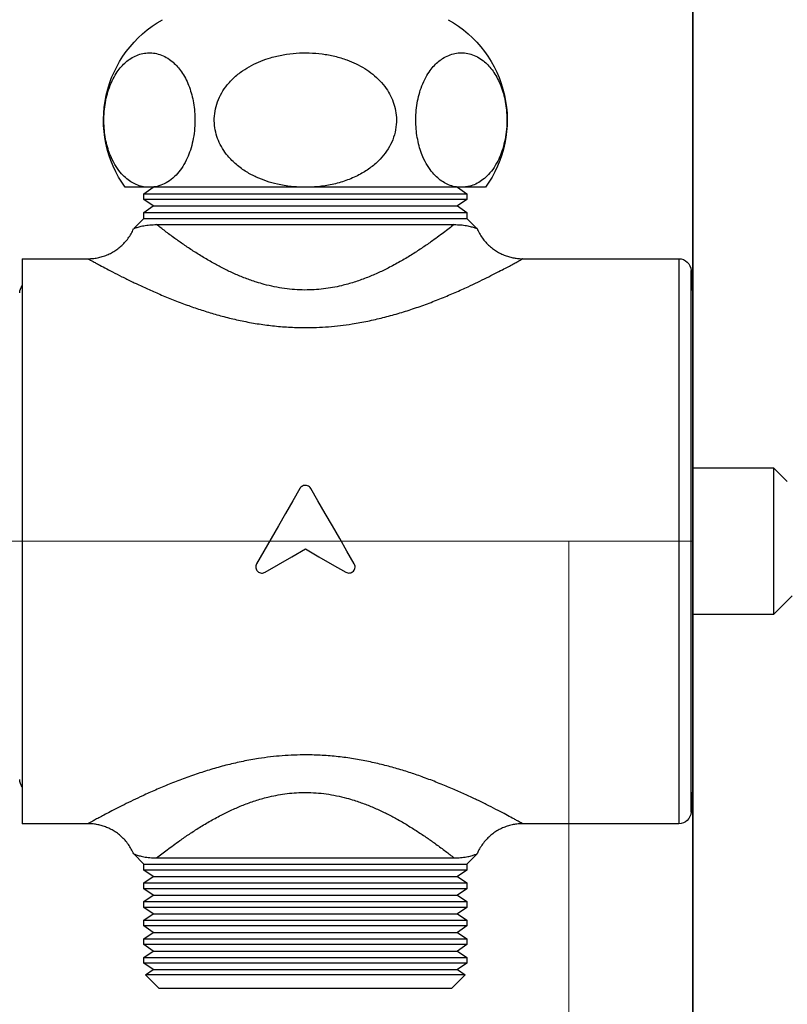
# Model space of a CAD drawing. Header units: millimetres. Extents: x 15214 to 140083, y -437840 to -79279.
# Tile 58 of 64: x 37059.2 to 37065.38, y -197105.33 to -197097.4. Entities that reach past the tile are written whole.
import ezdxf

# ---------------------------------------------------------------- set-up
doc = ezdxf.new("R2010")
doc.units = ezdxf.units.MM
for name, color, linetype, lineweight in [('0-ZABUDOWA GK-MDF', 54, 'Continuous', 35), ('1_POSADZKA PODZIAŁY', 151, 'Continuous', 0), ('A_wymiary', 7, 'Continuous', 5)]:
    doc.layers.add(name, color=color, linetype=linetype, lineweight=lineweight)
doc.layers.add('C-wypos-sanitarne', color=1, linetype='Continuous')

# ---------------------------------------------------------------- blocks, each defined once
blk = doc.blocks.new('ZESTAW PRYSZNICOWY BOK')
at = {"layer": 'C-wypos-sanitarne'}
for p, q in [((35898.898, -197185.365), (35900.841, -197185.365)), ((35901.148, -197185.365), (35900.398, -197185.881)), ((35900.841, -197185.365), (35913.398, -197185.365)), ((35913.398, -197185.365), (35925.956, -197185.365)), ((35926.398, -197185.881), (35925.648, -197185.365)), ((35925.956, -197185.365), (35927.898, -197185.365)), ((35900.398, -197185.881), (35900.398, -197186.349)), ((35926.398, -197185.881), (35900.398, -197185.881)), ((35900.398, -197186.349), (35901.148, -197186.865)), ((35900.398, -197186.349), (35913.398, -197186.349)), ((35913.398, -197186.349), (35926.398, -197186.349)), ((35925.648, -197186.865), (35926.398, -197186.349)), ((35926.398, -197186.349), (35926.398, -197185.881)), ((35901.148, -197186.865), (35900.398, -197187.381)), ((35925.648, -197186.865), (35901.148, -197186.865)), ((35926.398, -197187.381), (35925.648, -197186.865)), ((35900.398, -197187.865), (35899.581, -197188.682)), ((35900.398, -197187.381), (35900.398, -197187.865)), ((35926.398, -197187.381), (35900.398, -197187.381)), ((35926.398, -197187.865), (35900.398, -197187.865)), ((35926.398, -197187.865), (35926.398, -197187.381)), ((35927.218, -197188.684), (35926.398, -197187.865)), ((35925.373, -197188.365), (35901.424, -197188.365)), ((35895.907, -197191.115), (35883.339, -197191.115)), ((35883.339, -197191.115), (35883.339, -197236.615)), ((35936.169, -197191.115), (35930.888, -197191.115)), ((35930.888, -197191.12), (35930.888, -197191.12)), ((35936.169, -197236.615), (35936.169, -197191.115)), ((35936.198, -197191.115), (35936.198, -197236.614)), ((35882.341, -197192.053), (35882.198, -197194.365)), ((35882.341, -197235.676), (35882.341, -197192.053)), ((35882.198, -197194.365), (35882.198, -197233.365)), ((35875.698, -197207.965), (35874.597, -197209.066)), ((35882.198, -197207.965), (35875.698, -197207.965)), ((35875.698, -197207.965), (35875.698, -197219.765)), ((35874.198, -197218.265), (35875.698, -197219.765)), ((35875.698, -197219.765), (35882.198, -197219.765)), ((35882.198, -197233.365), (35882.341, -197235.676)), ((35883.339, -197236.615), (35895.908, -197236.615)), ((35895.908, -197236.609), (35895.909, -197236.609)), ((35930.89, -197236.615), (35936.169, -197236.615)), ((35899.58, -197239.047), (35900.398, -197239.865)), ((35925.373, -197239.365), (35901.424, -197239.365)), ((35926.398, -197239.865), (35927.218, -197239.045)), ((35900.398, -197239.865), (35900.398, -197240.349)), ((35926.398, -197239.865), (35900.398, -197239.865)), ((35900.398, -197240.349), (35901.148, -197240.865)), ((35900.398, -197240.349), (35913.398, -197240.349)), ((35913.398, -197240.349), (35926.398, -197240.349)), ((35925.648, -197240.865), (35926.398, -197240.349)), ((35926.398, -197240.349), (35926.398, -197239.865)), ((35901.148, -197240.865), (35900.398, -197241.381)), ((35925.648, -197240.865), (35901.148, -197240.865)), ((35926.398, -197241.381), (35925.648, -197240.865)), ((35900.398, -197241.381), (35900.398, -197241.849)), ((35926.398, -197241.381), (35900.398, -197241.381)), ((35900.398, -197241.849), (35901.148, -197242.365)), ((35900.398, -197241.849), (35913.398, -197241.849)), ((35913.398, -197241.849), (35926.398, -197241.849)), ((35925.648, -197242.365), (35926.398, -197241.849)), ((35926.398, -197241.849), (35926.398, -197241.381)), ((35901.148, -197242.365), (35900.398, -197242.881)), ((35925.648, -197242.365), (35901.148, -197242.365)), ((35926.398, -197242.881), (35925.648, -197242.365)), ((35900.398, -197242.881), (35900.398, -197243.349)), ((35926.398, -197242.881), (35900.398, -197242.881)), ((35900.398, -197243.349), (35901.148, -197243.865)), ((35900.398, -197243.349), (35913.398, -197243.349)), ((35913.398, -197243.349), (35926.398, -197243.349)), ((35925.648, -197243.865), (35926.398, -197243.349)), ((35926.398, -197243.349), (35926.398, -197242.881)), ((35901.148, -197243.865), (35900.398, -197244.381)), ((35900.398, -197244.381), (35900.398, -197244.849)), ((35926.398, -197244.381), (35900.398, -197244.381)), ((35925.648, -197243.865), (35901.148, -197243.865)), ((35926.398, -197244.381), (35925.648, -197243.865)), ((35926.398, -197244.849), (35926.398, -197244.381)), ((35900.398, -197244.849), (35901.148, -197245.365)), ((35900.398, -197244.849), (35913.398, -197244.849)), ((35913.398, -197244.849), (35926.398, -197244.849)), ((35925.648, -197245.365), (35926.398, -197244.849)), ((35901.148, -197245.365), (35900.398, -197245.881)), ((35900.398, -197245.881), (35900.398, -197246.349)), ((35926.398, -197245.881), (35900.398, -197245.881)), ((35925.648, -197245.365), (35901.148, -197245.365)), ((35926.398, -197245.881), (35925.648, -197245.365)), ((35926.398, -197246.349), (35926.398, -197245.881)), ((35900.398, -197246.349), (35901.148, -197246.865)), ((35900.398, -197246.349), (35913.398, -197246.349)), ((35913.398, -197246.349), (35926.398, -197246.349)), ((35925.648, -197246.865), (35926.398, -197246.349)), ((35901.148, -197246.865), (35900.398, -197247.381)), ((35900.398, -197247.381), (35900.398, -197247.849)), ((35926.398, -197247.381), (35900.398, -197247.381)), ((35925.648, -197246.865), (35901.148, -197246.865)), ((35926.398, -197247.381), (35925.648, -197246.865)), ((35926.398, -197247.849), (35926.398, -197247.381)), ((35900.398, -197247.849), (35901.148, -197248.365)), ((35900.398, -197247.849), (35913.398, -197247.849)), ((35901.148, -197248.365), (35900.526, -197248.793)), ((35925.648, -197248.365), (35901.148, -197248.365)), ((35913.398, -197247.849), (35926.398, -197247.849)), ((35925.648, -197248.365), (35926.398, -197247.849)), ((35926.271, -197248.793), (35925.648, -197248.365)), ((35900.526, -197248.793), (35901.598, -197249.865)), ((35900.526, -197248.793), (35926.271, -197248.793)), ((35925.198, -197249.865), (35926.271, -197248.793)), ((35925.198, -197249.865), (35901.598, -197249.865))]:
    blk.add_line(p, q, dxfattribs=at)
for points in [[(35909.465, -197215.677), (35910.05, -197214.664), (35910.636, -197213.649), (35911.222, -197212.635), (35911.806, -197211.623), (35912.388, -197210.616), (35912.965, -197209.615)], [(35913.831, -197209.615), (35914.409, -197210.616), (35914.991, -197211.623), (35915.575, -197212.635), (35916.161, -197213.649), (35916.747, -197214.664), (35917.331, -197215.677)], [(35913.398, -197214.483), (35912.313, -197215.11), (35911.23, -197215.736), (35910.148, -197216.36)], [(35916.648, -197216.36), (35915.567, -197215.736), (35914.484, -197215.11), (35913.398, -197214.483)]]:
    blk.add_lwpolyline(points, dxfattribs=at)
for centre, radius, start, end in [((35906.403, -197179.949), 9.255, 119.12702, 215.81536), ((35920.394, -197179.949), 9.255, 324.18464, 60.87298), ((35883.339, -197192.115), 1, 90, 176.47855), ((35936.169, -197192.115), 1, 88.33248, 90), ((35935.498, -197193.865), 0.9, 0, 38.94244), ((35935.498, -197233.065), 0.9, 321.05756, 0), ((35883.339, -197235.615), 1, 183.52145, 270), ((35936.169, -197235.615), 1, 270, 271.66752)]:
    blk.add_arc(centre, radius, start, end, dxfattribs=at)
for points, knots in [([(35900.841, -197185.365), (35900.613, -197185.348), (35900.222, -197185.319), (35899.678, -197185.114), (35899.211, -197184.844), (35898.75, -197184.458), (35898.307, -197183.941), (35897.924, -197183.318), (35897.622, -197182.628), (35897.396, -197181.906), (35897.241, -197181.11), (35897.168, -197180.304), (35897.174, -197179.524), (35897.242, -197178.805), (35897.368, -197178.129), (35897.547, -197177.489), (35897.779, -197176.894), (35898.057, -197176.354), (35898.368, -197175.889), (35898.703, -197175.498), (35899.097, -197175.141), (35899.551, -197174.844), (35900.062, -197174.633), (35900.495, -197174.546), (35900.925, -197174.525), (35901.353, -197174.567), (35901.861, -197174.718), (35902.323, -197174.959), (35902.738, -197175.269), (35903.103, -197175.63), (35903.462, -197176.09), (35903.8, -197176.666), (35904.084, -197177.333), (35904.295, -197178.044), (35904.437, -197178.769), (35904.51, -197179.536), (35904.513, -197180.295), (35904.449, -197181.021), (35904.33, -197181.7), (35904.157, -197182.338), (35903.91, -197182.999), (35903.576, -197183.64), (35903.17, -197184.198), (35902.747, -197184.625), (35902.319, -197184.942), (35901.856, -197185.179), (35901.362, -197185.335), (35901.015, -197185.355), (35900.841, -197185.365)], [0, 0, 0, 0, 0.03392, 0.057962, 0.082062, 0.106074, 0.132088, 0.158072, 0.17903, 0.199968, 0.221074, 0.242166, 0.260437, 0.27871, 0.296278, 0.313856, 0.332998, 0.352153, 0.371306, 0.390531, 0.409712, 0.435488, 0.461357, 0.487161, 0.499992, 0.525345, 0.550757, 0.576091, 0.596249, 0.616452, 0.636583, 0.659414, 0.68222, 0.701396, 0.720558, 0.739814, 0.759066, 0.77668, 0.794301, 0.812326, 0.830362, 0.855535, 0.880739, 0.903251, 0.925847, 0.94839, 0.974193, 1, 1, 1, 1]), ([(35913.398, -197185.365), (35913.012, -197185.352), (35912.242, -197185.328), (35911.101, -197185.127), (35909.995, -197184.8), (35908.988, -197184.344), (35908.103, -197183.775), (35907.395, -197183.147), (35906.838, -197182.455), (35906.425, -197181.729), (35906.155, -197180.937), (35906.042, -197180.14), (35906.082, -197179.373), (35906.242, -197178.664), (35906.517, -197177.997), (35906.896, -197177.364), (35907.382, -197176.776), (35907.964, -197176.243), (35908.612, -197175.786), (35909.31, -197175.404), (35910.117, -197175.064), (35911.032, -197174.79), (35912.05, -197174.603), (35913.087, -197174.521), (35914.133, -197174.541), (35915.177, -197174.668), (35916.132, -197174.889), (35916.99, -197175.185), (35917.75, -197175.535), (35918.496, -197175.986), (35919.202, -197176.555), (35919.799, -197177.216), (35920.247, -197177.925), (35920.554, -197178.65), (35920.724, -197179.422), (35920.751, -197180.188), (35920.639, -197180.921), (35920.418, -197181.606), (35920.086, -197182.249), (35919.61, -197182.915), (35918.963, -197183.56), (35918.177, -197184.125), (35917.354, -197184.56), (35916.52, -197184.888), (35915.58, -197185.149), (35914.536, -197185.329), (35913.778, -197185.353), (35913.398, -197185.365)], [0, 0, 0, 0, 0.02868, 0.0572, 0.085813, 0.114271, 0.139018, 0.163737, 0.184272, 0.204789, 0.225457, 0.246113, 0.26418, 0.28225, 0.299885, 0.31753, 0.336941, 0.356365, 0.37601, 0.395728, 0.415401, 0.440953, 0.46659, 0.492166, 0.518153, 0.544203, 0.570174, 0.590847, 0.611567, 0.632212, 0.655474, 0.67871, 0.698111, 0.717497, 0.736988, 0.756473, 0.774149, 0.791832, 0.809758, 0.827694, 0.852466, 0.877269, 0.899364, 0.921542, 0.943669, 0.971831, 1, 1, 1, 1]), ([(35925.956, -197185.365), (35925.794, -197185.356), (35925.439, -197185.337), (35924.895, -197185.167), (35924.335, -197184.858), (35923.821, -197184.419), (35923.366, -197183.861), (35922.999, -197183.239), (35922.708, -197182.55), (35922.491, -197181.825), (35922.345, -197181.03), (35922.28, -197180.227), (35922.293, -197179.453), (35922.366, -197178.739), (35922.498, -197178.067), (35922.682, -197177.43), (35922.919, -197176.838), (35923.203, -197176.301), (35923.52, -197175.84), (35923.862, -197175.453), (35924.262, -197175.102), (35924.723, -197174.814), (35925.241, -197174.614), (35925.707, -197174.533), (35926.164, -197174.53), (35926.611, -197174.6), (35927.102, -197174.774), (35927.549, -197175.032), (35927.949, -197175.356), (35928.301, -197175.728), (35928.646, -197176.197), (35928.969, -197176.779), (35929.24, -197177.451), (35929.438, -197178.163), (35929.568, -197178.888), (35929.629, -197179.65), (35929.623, -197180.403), (35929.55, -197181.121), (35929.424, -197181.795), (35929.243, -197182.426), (35928.986, -197183.084), (35928.641, -197183.72), (35928.223, -197184.271), (35927.787, -197184.688), (35927.348, -197184.994), (35926.893, -197185.207), (35926.428, -197185.34), (35926.113, -197185.357), (35925.956, -197185.365)], [0, 0, 0, 0, 0.024014, 0.052749, 0.081576, 0.110251, 0.135452, 0.160626, 0.181413, 0.202181, 0.22311, 0.244026, 0.262198, 0.280373, 0.29797, 0.315576, 0.334842, 0.354121, 0.373503, 0.392958, 0.412368, 0.438408, 0.46454, 0.490607, 0.507815, 0.532468, 0.557176, 0.581809, 0.601488, 0.621212, 0.640864, 0.663281, 0.685675, 0.704641, 0.723595, 0.742633, 0.761669, 0.779234, 0.796806, 0.814943, 0.83309, 0.858681, 0.884305, 0.907244, 0.930267, 0.953236, 0.976617, 1, 1, 1, 1]), ([(35899.579, -197188.682), (35899.517, -197188.815), (35899.394, -197189.082), (35899.155, -197189.451), (35898.886, -197189.787), (35898.588, -197190.086), (35898.268, -197190.347), (35897.931, -197190.568), (35897.582, -197190.751), (35897.225, -197190.895), (35896.865, -197191.003), (35896.506, -197191.074), (35896.187, -197191.111), (35895.988, -197191.112), (35895.907, -197191.112)], [0, 0, 0, 0, 0.094511, 0.189132, 0.281457, 0.371678, 0.459918, 0.546243, 0.630671, 0.713181, 0.793711, 0.872154, 0.948359, 1, 1, 1, 1]), ([(35901.424, -197188.365), (35901.245, -197188.369), (35900.886, -197188.378), (35900.422, -197188.441), (35900.025, -197188.532), (35899.758, -197188.617), (35899.621, -197188.668), (35899.568, -197188.69), (35899.581, -197188.685), (35899.583, -197188.684)], [0, 0, 0, 0, 0.181982, 0.363956, 0.549644, 0.735204, 0.855373, 0.975492, 1, 1, 1, 1]), ([(35901.424, -197188.365), (35901.557, -197188.469), (35901.823, -197188.678), (35902.274, -197189.022), (35902.762, -197189.384), (35903.349, -197189.806), (35904.047, -197190.285), (35904.874, -197190.819), (35905.768, -197191.353), (35906.68, -197191.847), (35907.593, -197192.288), (35908.507, -197192.673), (35909.473, -197193.015), (35910.38, -197193.269), (35911.203, -197193.441), (35911.933, -197193.552), (35912.68, -197193.619), (35913.46, -197193.642), (35914.262, -197193.611), (35915.088, -197193.524), (35915.909, -197193.382), (35916.659, -197193.203), (35917.438, -197192.974), (35918.238, -197192.692), (35919.11, -197192.329), (35919.948, -197191.931), (35920.789, -197191.487), (35921.618, -197191.006), (35922.435, -197190.492), (35923.202, -197189.977), (35923.965, -197189.437), (35924.709, -197188.883), (35925.151, -197188.538), (35925.373, -197188.365)], [0, 0, 0, 0, 0.028291, 0.056583, 0.085305, 0.114028, 0.152649, 0.191271, 0.230768, 0.270262, 0.303804, 0.337341, 0.37182, 0.406288, 0.42973, 0.45317, 0.477203, 0.501235, 0.5274, 0.553567, 0.580578, 0.607594, 0.628625, 0.660527, 0.692436, 0.725081, 0.75773, 0.794865, 0.832002, 0.869912, 0.907819, 0.953686, 1, 1, 1, 1]), ([(35927.216, -197188.685), (35927.21, -197188.682), (35927.198, -197188.677), (35927.064, -197188.626), (35926.81, -197188.542), (35926.412, -197188.447), (35925.937, -197188.379), (35925.561, -197188.37), (35925.373, -197188.365)], [0, 0, 0, 0, 0.1127908, 0.2397069, 0.4273402, 0.6151196, 0.8075542, 1, 1, 1, 1]), ([(35930.888, -197191.114), (35930.767, -197191.111), (35930.514, -197191.105), (35930.132, -197191.047), (35929.745, -197190.953), (35929.366, -197190.817), (35928.999, -197190.643), (35928.65, -197190.432), (35928.323, -197190.185), (35928.012, -197189.896), (35927.726, -197189.567), (35927.478, -197189.202), (35927.311, -197188.905), (35927.241, -197188.727), (35927.223, -197188.682)], [0, 0, 0, 0, 0.078279, 0.162474, 0.248016, 0.334461, 0.421527, 0.509028, 0.596835, 0.684858, 0.781833, 0.876583, 0.969028, 1, 1, 1, 1]), ([(35930.888, -197191.12), (35930.889, -197191.12), (35930.89, -197191.119), (35930.798, -197191.171), (35930.617, -197191.271), (35930.364, -197191.41), (35930.016, -197191.599), (35929.555, -197191.846), (35928.922, -197192.179), (35928.182, -197192.557), (35927.526, -197192.88), (35926.834, -197193.211), (35926.111, -197193.548), (35925.118, -197193.985), (35924.057, -197194.423), (35922.973, -197194.835), (35921.886, -197195.212), (35920.798, -197195.551), (35919.668, -197195.859), (35918.492, -197196.131), (35917.281, -197196.354), (35916.029, -197196.525), (35914.749, -197196.632), (35913.563, -197196.667), (35912.493, -197196.648), (35911.536, -197196.592), (35910.581, -197196.499), (35909.523, -197196.354), (35908.374, -197196.145), (35907.139, -197195.863), (35905.931, -197195.532), (35904.733, -197195.154), (35903.56, -197194.739), (35902.412, -197194.291), (35901.319, -197193.83), (35900.353, -197193.395), (35899.515, -197192.999), (35898.79, -197192.643), (35898.123, -197192.306), (35897.547, -197192.007), (35897.065, -197191.752), (35896.668, -197191.538), (35896.344, -197191.361), (35896.102, -197191.228), (35895.956, -197191.147), (35895.891, -197191.111), (35895.904, -197191.118), (35895.907, -197191.119)], [0, 0, 0, 0, 0.011704, 0.031468, 0.051939, 0.072412, 0.088939, 0.114386, 0.139838, 0.166247, 0.192661, 0.201928, 0.227719, 0.253513, 0.279874, 0.306237, 0.329633, 0.353028, 0.376835, 0.400642, 0.424858, 0.449072, 0.473901, 0.498729, 0.516978, 0.535227, 0.553749, 0.572272, 0.597207, 0.622145, 0.647637, 0.673131, 0.700174, 0.727218, 0.754879, 0.782537, 0.80494, 0.827341, 0.850243, 0.873142, 0.893332, 0.913519, 0.934303, 0.955085, 0.975121, 0.995157, 1, 1, 1, 1]), ([(35912.965, -197209.615), (35912.998, -197209.569), (35913.064, -197209.477), (35913.214, -197209.39), (35913.38, -197209.356), (35913.548, -197209.378), (35913.698, -197209.453), (35913.787, -197209.543), (35913.824, -197209.602), (35913.831, -197209.615)], [0, 0, 0, 0, 0.161931, 0.32395, 0.483772, 0.641303, 0.798531, 0.957558, 1, 1, 1, 1]), ([(35910.148, -197216.36), (35910.097, -197216.383), (35909.995, -197216.43), (35909.823, -197216.43), (35909.662, -197216.378), (35909.526, -197216.275), (35909.432, -197216.132), (35909.391, -197215.967), (35909.403, -197215.807), (35909.447, -197215.716), (35909.465, -197215.677)], [0, 0, 0, 0, 0.127974, 0.25596, 0.38371, 0.511713, 0.6404, 0.76976, 0.899412, 1, 1, 1, 1]), ([(35917.331, -197215.677), (35917.355, -197215.728), (35917.402, -197215.832), (35917.402, -197216.005), (35917.348, -197216.167), (35917.242, -197216.303), (35917.098, -197216.396), (35916.932, -197216.435), (35916.775, -197216.421), (35916.686, -197216.378), (35916.648, -197216.36)], [0, 0, 0, 0, 0.129288, 0.258563, 0.388113, 0.517754, 0.647023, 0.775576, 0.90349, 1, 1, 1, 1]), ([(35895.909, -197236.609), (35895.908, -197236.609), (35895.907, -197236.61), (35895.999, -197236.559), (35896.18, -197236.459), (35896.433, -197236.32), (35896.781, -197236.131), (35897.242, -197235.883), (35897.875, -197235.551), (35898.615, -197235.173), (35899.271, -197234.849), (35899.963, -197234.518), (35900.686, -197234.182), (35901.679, -197233.744), (35902.74, -197233.307), (35903.824, -197232.894), (35904.911, -197232.517), (35905.999, -197232.178), (35907.129, -197231.87), (35908.305, -197231.599), (35909.516, -197231.375), (35910.768, -197231.205), (35912.048, -197231.098), (35913.234, -197231.062), (35914.304, -197231.082), (35915.261, -197231.137), (35916.216, -197231.231), (35917.274, -197231.376), (35918.423, -197231.584), (35919.658, -197231.867), (35920.866, -197232.197), (35922.064, -197232.575), (35923.237, -197232.991), (35924.385, -197233.438), (35925.478, -197233.9), (35926.444, -197234.334), (35927.282, -197234.73), (35928.007, -197235.086), (35928.674, -197235.423), (35929.25, -197235.722), (35929.732, -197235.978), (35930.129, -197236.192), (35930.453, -197236.368), (35930.695, -197236.502), (35930.841, -197236.583), (35930.906, -197236.619), (35930.893, -197236.611), (35930.89, -197236.61)], [0, 0, 0, 0, 0.011704, 0.031468, 0.051939, 0.072412, 0.088939, 0.114386, 0.139838, 0.166247, 0.192661, 0.201928, 0.227719, 0.253513, 0.279874, 0.306237, 0.329633, 0.353028, 0.376835, 0.400642, 0.424858, 0.449072, 0.473901, 0.498729, 0.516978, 0.535227, 0.553749, 0.572272, 0.597207, 0.622145, 0.647637, 0.673131, 0.700174, 0.727218, 0.754879, 0.782537, 0.80494, 0.827341, 0.850243, 0.873142, 0.893332, 0.913519, 0.934303, 0.955085, 0.975121, 0.995157, 1, 1, 1, 1]), ([(35925.373, -197239.365), (35925.24, -197239.26), (35924.974, -197239.052), (35924.523, -197238.708), (35924.035, -197238.346), (35923.447, -197237.924), (35922.75, -197237.445), (35921.923, -197236.91), (35921.029, -197236.376), (35920.117, -197235.882), (35919.204, -197235.442), (35918.29, -197235.056), (35917.324, -197234.714), (35916.416, -197234.461), (35915.594, -197234.289), (35914.864, -197234.178), (35914.117, -197234.11), (35913.337, -197234.088), (35912.535, -197234.118), (35911.709, -197234.205), (35910.888, -197234.347), (35910.138, -197234.526), (35909.359, -197234.755), (35908.559, -197235.037), (35907.687, -197235.4), (35906.849, -197235.798), (35906.008, -197236.243), (35905.178, -197236.724), (35904.362, -197237.237), (35903.595, -197237.752), (35902.832, -197238.292), (35902.088, -197238.846), (35901.646, -197239.191), (35901.424, -197239.365)], [0, 0, 0, 0, 0.028291, 0.056583, 0.085305, 0.114028, 0.152649, 0.191271, 0.230768, 0.270262, 0.303804, 0.337341, 0.37182, 0.406288, 0.42973, 0.45317, 0.477203, 0.501235, 0.5274, 0.553567, 0.580578, 0.607594, 0.628625, 0.660527, 0.692436, 0.725081, 0.75773, 0.794865, 0.832002, 0.869912, 0.907819, 0.953686, 1, 1, 1, 1]), ([(35895.909, -197236.615), (35896.03, -197236.618), (35896.283, -197236.625), (35896.665, -197236.682), (35897.052, -197236.777), (35897.431, -197236.912), (35897.798, -197237.086), (35898.147, -197237.297), (35898.474, -197237.544), (35898.785, -197237.833), (35899.071, -197238.162), (35899.319, -197238.528), (35899.486, -197238.824), (35899.556, -197239.003), (35899.574, -197239.048)], [0, 0, 0, 0, 0.078275, 0.162465, 0.248003, 0.334444, 0.421505, 0.509001, 0.596804, 0.684822, 0.781793, 0.876537, 0.968977, 1, 1, 1, 1]), ([(35927.22, -197239.045), (35927.281, -197238.912), (35927.404, -197238.646), (35927.642, -197238.279), (35927.911, -197237.942), (35928.209, -197237.643), (35928.529, -197237.383), (35928.866, -197237.161), (35929.215, -197236.979), (35929.572, -197236.834), (35929.932, -197236.726), (35930.291, -197236.656), (35930.61, -197236.618), (35930.809, -197236.618), (35930.89, -197236.617)], [0, 0, 0, 0, 0.0938488, 0.1885391, 0.2809315, 0.3712188, 0.4595233, 0.5459109, 0.6304008, 0.7129714, 0.7935597, 0.8720606, 0.9483211, 1, 1, 1, 1]), ([(35901.424, -197239.365), (35901.244, -197239.36), (35900.885, -197239.351), (35900.42, -197239.288), (35900.022, -197239.197), (35899.755, -197239.111), (35899.62, -197239.061), (35899.568, -197239.039), (35899.58, -197239.044), (35899.581, -197239.045)], [0, 0, 0, 0, 0.183696, 0.367384, 0.554846, 0.742177, 0.863404, 0.984579, 1, 1, 1, 1]), ([(35927.218, -197239.044), (35927.212, -197239.046), (35927.2, -197239.051), (35927.064, -197239.103), (35926.81, -197239.187), (35926.412, -197239.282), (35925.937, -197239.35), (35925.561, -197239.36), (35925.373, -197239.365)], [0, 0, 0, 0, 0.118823, 0.244876, 0.431234, 0.617736, 0.808863, 1, 1, 1, 1])]:
    blk.add_open_spline(points, degree=3, knots=knots, dxfattribs=at)

msp = doc.modelspace()

# ---------------------------------------------------------------- linework, layer by layer
at = {"layer": '0-ZABUDOWA GK-MDF'}
msp.add_lwpolyline([(37064.6213, -197194.604), (37064.6213, -196918.604)], dxfattribs=at)
at = {"layer": '1_POSADZKA PODZIAŁY', "linetype": 'Continuous'}
msp.add_lwpolyline([(36933.6213, -197194.604), (37064.6213, -197194.604), (37064.6213, -196957.604), (36933.6213, -196957.604)], close=True, dxfattribs=at)
for points in [[(36704.6213, -197101.604), (37064.6213, -197101.604)], [(37063.6213, -197132.604), (37063.6213, -197101.604)]]:
    msp.add_lwpolyline(points, dxfattribs=at)

# ---------------------------------------------------------------- block references
at = {"layer": 'A_wymiary', "xscale": -0.1, "yscale": 0.1, "zscale": 0.1}
msp.add_blockref('ZESTAW PRYSZNICOWY BOK', (40652.84114, -177380.21753), dxfattribs=at)

doc.saveas('drawing.dxf')
